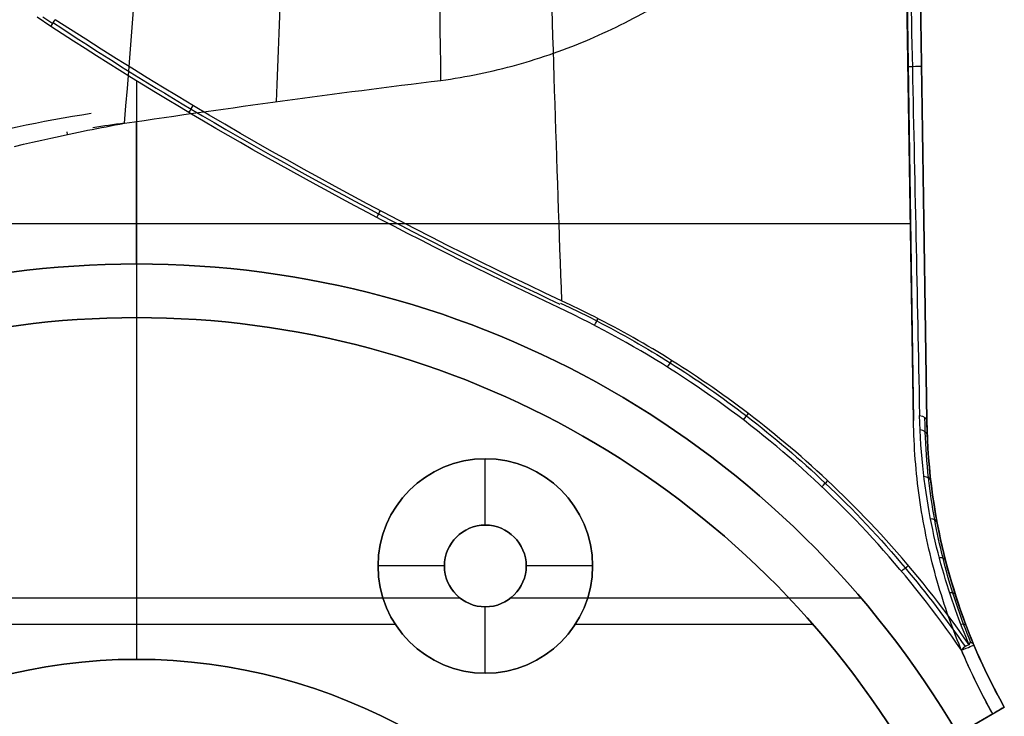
# Model space of a CAD drawing. Extents: x -19 to 1160, y -2382 to -1354.
# Tile 42 of 69: x 563 to 636, y -1977 to -1925. Entities that reach past the tile are written whole.
import ezdxf

# ---------------------------------------------------------------- set-up
doc = ezdxf.new("R2010")
doc.units = 0
doc.layers.add('1', color=7, linetype='CONTINUOUS')

msp = doc.modelspace()

# ---------------------------------------------------------------- linework, layer by layer
at = {"layer": '1', "color": 7}
for p, q in [((629.609, -1955.157, 67.546), (628.798, -1902.37, 67.546)), ((628.823, -1902.39, 67.546), (629.609, -1955.157, 67.546)), ((630.609, -1955.142, 66.546), (629.823, -1902.364, 66.546)), ((630.044, -1917.247, 50.766), (630.609, -1955.142, 50.766)), ((571.681, -1947.471, 27.546), (571.681, -1929.822, 27.546)), ((571.679, -1943.471, 67.546), (571.679, -1932.844, 67.546)), ((566.529, -1933.818, 67.546), (566.489, -1933.616, 67.531)), ((545.292, -1940.455, 67.546), (629.383, -1940.455, 67.546)), ((571.681, -1972.971, 53.546), (571.681, -1943.471, 53.546)), ((571.681, -1943.471, 53.546), (571.681, -1943.471, 67.546)), ((571.681, -1947.471, 42.546), (571.681, -1947.471, 27.546)), ((571.681, -1972.971, 42.546), (571.681, -1947.471, 42.546)), ((630.609, -1955.142, 66.546), (630.609, -1955.142, 34.985)), ((597.681, -1958.005, 42.546), (597.681, -1958.005, 44.546)), ((597.681, -1962.955, 44.546), (597.681, -1958.005, 44.546)), ((597.681, -1962.955, 44.546), (597.681, -1962.955, 53.546)), ((594.631, -1966.005, 44.546), (589.681, -1966.005, 44.546)), ((589.681, -1966.005, 44.546), (589.681, -1966.005, 42.546)), ((594.631, -1966.005, 53.546), (594.631, -1966.005, 44.546)), ((600.731, -1966.005, 44.546), (600.731, -1966.005, 53.546)), ((605.681, -1966.005, 44.546), (600.731, -1966.005, 44.546)), ((605.681, -1966.005, 44.546), (605.681, -1966.005, 42.546)), ((547.594, -1968.381, 53.546), (595.768, -1968.381, 53.546)), ((599.594, -1968.381, 53.546), (625.687, -1968.381, 53.546)), ((597.681, -1969.055, 44.546), (597.681, -1969.055, 53.546)), ((597.681, -1974.005, 44.546), (597.681, -1969.055, 44.546)), ((590.984, -1970.381, 42.546), (552.378, -1970.381, 42.546)), ((622.129, -1970.381, 42.546), (604.378, -1970.381, 42.546)), ((571.681, -1972.971, 42.546), (571.681, -1972.971, 53.546)), ((597.681, -1974.005, 44.546), (597.681, -1974.005, 42.546)), ((607.368, -1993.29, 47.546), (636.385, -1976.537, 47.546)), ((636.385, -1976.537, 28.546), (636.385, -1976.537, 66.546)), ((635.519, -1977.037, 27.546), (629.453, -1980.539, 27.546)), ((632.917, -1978.539, 67.546), (635.519, -1977.037, 67.546))]:
    msp.add_line(p, q, dxfattribs=at)
at = {"layer": '1', "color": 7, "extrusion": (0.984367, 0.010152, -0.175836)}
msp.add_lwpolyline([(-1942.187, 126.452), (-1941.505, 126.898), (-1940.821, 127.34), (-1940.138, 127.779), (-1939.453, 128.214), (-1938.769, 128.646), (-1938.083, 129.074), (-1937.398, 129.499), (-1936.711, 129.92), (-1936.024, 130.338), (-1935.337, 130.752), (-1934.649, 131.163), (-1933.96, 131.571), (-1933.271, 131.974), (-1932.581, 132.375), (-1931.891, 132.771), (-1931.201, 133.165), (-1930.509, 133.554), (-1929.818, 133.941), (-1929.125, 134.323), (-1928.432, 134.703), (-1927.739, 135.078), (-1927.045, 135.451), (-1926.351, 135.819), (-1925.656, 136.185), (-1924.96, 136.547), (-1924.264, 136.905), (-1923.567, 137.26), (-1922.87, 137.611), (-1922.173, 137.959), (-1921.474, 138.303), (-1920.776, 138.644), (-1920.076, 138.981), (-1919.377, 139.315), (-1918.676, 139.645), (-1917.975, 139.972), (-1917.274, 140.295), (-1916.572, 140.615), (-1915.869, 140.931), (-1915.166, 141.244), (-1914.463, 141.553), (-1913.758, 141.859), (-1913.054, 142.161), (-1912.348, 142.46), (-1911.643, 142.755), (-1910.936, 143.047), (-1910.23, 143.335), (-1909.522, 143.62), (-1908.814, 143.902), (-1908.106, 144.179), (-1907.397, 144.454), (-1906.687, 144.724), (-1905.977, 144.992), (-1905.267, 145.255), (-1904.555, 145.516), (-1903.844, 145.773), (-1903.132, 146.026), (-1902.419, 146.276), (-1901.705, 146.522), (-1900.992, 146.765), (-1900.277, 147.004), (-1899.562, 147.24), (-1898.847, 147.472), (-1898.131, 147.701), (-1897.414, 147.926), (-1896.697, 148.148), (-1895.98, 148.366), (-1895.262, 148.581), (-1894.543, 148.792), (-1893.824, 149), (-1893.104, 149.204), (-1892.384, 149.405), (-1891.663, 149.603), (-1890.941, 149.796), (-1890.219, 149.987), (-1889.497, 150.174), (-1888.774, 150.357), (-1888.051, 150.537), (-1887.326, 150.713), (-1886.602, 150.886), (-1885.877, 151.055), (-1885.151, 151.221), (-1884.425, 151.383), (-1883.698, 151.542), (-1882.971, 151.697), (-1882.243, 151.849), (-1881.515, 151.997), (-1880.786, 152.142), (-1880.056, 152.284), (-1879.326, 152.421), (-1878.596, 152.556), (-1877.865, 152.686), (-1877.133, 152.814), (-1876.401, 152.938), (-1875.668, 153.058), (-1874.935, 153.175), (-1874.201, 153.288), (-1873.467, 153.398), (-1872.732, 153.504), (-1871.997, 153.607), (-1871.261, 153.706), (-1870.524, 153.802), (-1869.787, 153.894), (-1869.05, 153.983), (-1868.312, 154.069), (-1867.573, 154.15), (-1866.834, 154.229), (-1866.094, 154.304), (-1865.354, 154.375), (-1864.614, 154.443), (-1863.872, 154.507), (-1863.13, 154.568), (-1862.388, 154.625), (-1861.645, 154.679), (-1860.902, 154.729), (-1860.158, 154.776), (-1859.413, 154.819), (-1858.668, 154.859), (-1857.923, 154.896), (-1857.176, 154.928), (-1856.43, 154.958), (-1855.683, 154.984), (-1854.935, 155.006), (-1854.186, 155.025), (-1853.438, 155.04), (-1852.688, 155.052), (-1851.938, 155.06), (-1851.188, 155.065), (-1850.437, 155.066)], dxfattribs=at)
at = {"layer": '1', "color": 7, "extrusion": (0.997189, 0.046993, 0.058356)}
msp.add_lwpolyline([(-1985.373, -3.151), (-1984.512, -2.688), (-1983.65, -2.229), (-1982.788, -1.774), (-1981.925, -1.322), (-1981.062, -0.874), (-1980.198, -0.429), (-1979.334, 0.012), (-1978.47, 0.449), (-1977.605, 0.882), (-1976.739, 1.312), (-1975.873, 1.739), (-1975.007, 2.161), (-1974.14, 2.58), (-1973.272, 2.996), (-1972.405, 3.407), (-1971.536, 3.815), (-1970.668, 4.22), (-1969.798, 4.62), (-1968.929, 5.018), (-1968.059, 5.411), (-1967.188, 5.801), (-1966.317, 6.187), (-1965.445, 6.569), (-1964.573, 6.948), (-1963.701, 7.324), (-1962.828, 7.695), (-1961.955, 8.063), (-1961.081, 8.427), (-1960.206, 8.788), (-1959.332, 9.145), (-1958.456, 9.498), (-1957.581, 9.848), (-1956.705, 10.194), (-1955.828, 10.536), (-1954.951, 10.875), (-1954.073, 11.21), (-1953.195, 11.542), (-1952.317, 11.87), (-1951.438, 12.194), (-1950.558, 12.514), (-1949.679, 12.831), (-1948.798, 13.144), (-1947.918, 13.454), (-1947.036, 13.76), (-1946.155, 14.062), (-1945.272, 14.361), (-1944.39, 14.656), (-1943.507, 14.947), (-1942.623, 15.235), (-1941.739, 15.519), (-1940.855, 15.799), (-1939.97, 16.076), (-1939.084, 16.349), (-1938.198, 16.618), (-1937.312, 16.884), (-1936.425, 17.146), (-1935.538, 17.405), (-1934.65, 17.66), (-1933.762, 17.911), (-1932.873, 18.159), (-1931.984, 18.402), (-1931.095, 18.643), (-1930.205, 18.879), (-1929.314, 19.112), (-1928.423, 19.342), (-1927.532, 19.567), (-1926.64, 19.789), (-1925.747, 20.008), (-1924.855, 20.222), (-1923.961, 20.434), (-1923.068, 20.641), (-1922.173, 20.845), (-1921.279, 21.045), (-1920.384, 21.241), (-1919.488, 21.434), (-1918.592, 21.624), (-1917.695, 21.809), (-1916.798, 21.991), (-1915.901, 22.169), (-1915.003, 22.344), (-1914.105, 22.515), (-1913.206, 22.682), (-1912.307, 22.846), (-1911.407, 23.006), (-1910.507, 23.162), (-1909.606, 23.315), (-1908.705, 23.464), (-1907.803, 23.61), (-1906.901, 23.751), (-1905.998, 23.89), (-1905.095, 24.024), (-1904.192, 24.155), (-1903.288, 24.282), (-1902.384, 24.406), (-1901.479, 24.526), (-1900.574, 24.642), (-1899.668, 24.755), (-1898.761, 24.863), (-1897.855, 24.969), (-1896.948, 25.07), (-1896.04, 25.169), (-1895.132, 25.263), (-1894.223, 25.354), (-1893.314, 25.441), (-1892.405, 25.524), (-1891.495, 25.604), (-1890.584, 25.68), (-1889.674, 25.753), (-1888.762, 25.821), (-1887.851, 25.887), (-1886.938, 25.948), (-1886.026, 26.006), (-1885.112, 26.06), (-1884.199, 26.111), (-1883.285, 26.158), (-1882.37, 26.201), (-1881.455, 26.241), (-1880.539, 26.277), (-1879.624, 26.309), (-1878.707, 26.338), (-1877.79, 26.363), (-1876.873, 26.385), (-1875.955, 26.402), (-1875.037, 26.417), (-1874.118, 26.427), (-1873.199, 26.434), (-1872.279, 26.437), (-1871.359, 26.437)], dxfattribs=at)
at = {"layer": '1', "color": 7, "extrusion": (0.999889, 0.014896, -2.39306e-09)}
msp.add_lwpolyline([(-1964.319, 34.985), (-1963.69, 35.183), (-1963.062, 35.387), (-1962.434, 35.597), (-1961.807, 35.813), (-1961.18, 36.035), (-1960.554, 36.263), (-1959.929, 36.497), (-1959.304, 36.735), (-1958.679, 36.979), (-1958.054, 37.227), (-1957.43, 37.48), (-1956.805, 37.737), (-1956.181, 37.998), (-1955.557, 38.263), (-1954.933, 38.532), (-1954.309, 38.804), (-1953.685, 39.08), (-1953.061, 39.358), (-1952.436, 39.639), (-1951.812, 39.923), (-1950.561, 40.498), (-1949.31, 41.08), (-1948.056, 41.668), (-1944.279, 43.451), (-1943.014, 44.045), (-1941.744, 44.637), (-1940.47, 45.223), (-1939.832, 45.515), (-1939.192, 45.804), (-1938.55, 46.092), (-1937.908, 46.377), (-1937.264, 46.659), (-1936.618, 46.939), (-1935.972, 47.216), (-1935.323, 47.49), (-1934.673, 47.761), (-1934.021, 48.028), (-1933.368, 48.292), (-1932.713, 48.551), (-1932.056, 48.806), (-1931.397, 49.057), (-1930.737, 49.303), (-1930.074, 49.544), (-1929.409, 49.78), (-1928.743, 50.011), (-1928.074, 50.236), (-1927.403, 50.456), (-1926.73, 50.669), (-1926.054, 50.877), (-1925.377, 51.078), (-1924.697, 51.272), (-1924.014, 51.46), (-1923.329, 51.64), (-1922.642, 51.814), (-1921.952, 51.98), (-1921.26, 52.14), (-1920.566, 52.293), (-1919.869, 52.44), (-1919.17, 52.581), (-1918.47, 52.716), (-1917.767, 52.846), (-1917.063, 52.972), (-1916.356, 53.092), (-1915.649, 53.208), (-1914.939, 53.319), (-1914.228, 53.427), (-1913.516, 53.531), (-1912.802, 53.631), (-1912.087, 53.729), (-1911.371, 53.823), (-1910.654, 53.915), (-1909.936, 54.005), (-1909.216, 54.093), (-1907.776, 54.263), (-1906.332, 54.429), (-1903.44, 54.755), (-1901.992, 54.92), (-1900.545, 55.089), (-1899.098, 55.264), (-1897.651, 55.444), (-1896.205, 55.629), (-1894.759, 55.817), (-1891.866, 56.201), (-1888.972, 56.59), (-1886.075, 56.975), (-1884.624, 57.165), (-1883.173, 57.351), (-1881.72, 57.533), (-1880.266, 57.709), (-1878.81, 57.88), (-1877.352, 58.043), (-1876.622, 58.122), (-1875.892, 58.199), (-1875.161, 58.274), (-1874.429, 58.346), (-1873.697, 58.416), (-1872.964, 58.484), (-1872.231, 58.549), (-1871.497, 58.611), (-1870.762, 58.67), (-1870.027, 58.726), (-1869.29, 58.78), (-1868.553, 58.83), (-1867.816, 58.877), (-1867.077, 58.92), (-1866.338, 58.96), (-1865.597, 58.996), (-1864.856, 59.029), (-1864.114, 59.058), (-1863.371, 59.082), (-1862.628, 59.103), (-1861.883, 59.12), (-1861.137, 59.132), (-1860.39, 59.14), (-1859.642, 59.143), (-1858.894, 59.142), (-1858.144, 59.136), (-1857.393, 59.125), (-1856.641, 59.11), (-1855.888, 59.089), (-1855.133, 59.063), (-1854.378, 59.032), (-1853.621, 58.995)], dxfattribs=at)
at = {"layer": '1', "color": 7, "extrusion": (7.10717e-06, 5.65837e-06, 1)}
msp.add_lwpolyline([(594.375, -1929.776), (594.732, -1929.726), (595.089, -1929.673), (595.445, -1929.616), (595.801, -1929.557), (596.156, -1929.494), (596.511, -1929.429), (596.865, -1929.361), (597.219, -1929.289), (597.572, -1929.215), (597.924, -1929.137), (598.276, -1929.057), (598.627, -1928.973), (598.978, -1928.887), (599.327, -1928.798), (599.676, -1928.705), (600.024, -1928.61), (600.371, -1928.512), (600.718, -1928.411), (601.063, -1928.307), (601.408, -1928.201), (601.752, -1928.091), (602.094, -1927.978), (602.436, -1927.863), (602.777, -1927.745), (603.117, -1927.624), (603.456, -1927.5), (603.794, -1927.374), (604.131, -1927.244), (604.467, -1927.112), (604.801, -1926.977), (605.135, -1926.839), (605.467, -1926.699), (605.798, -1926.556), (606.128, -1926.41), (606.457, -1926.261), (606.784, -1926.11), (607.11, -1925.956), (607.435, -1925.799), (607.759, -1925.639), (608.081, -1925.477), (608.402, -1925.313), (608.721, -1925.145), (609.04, -1924.975), (609.356, -1924.802), (609.671, -1924.627), (609.985, -1924.449), (610.298, -1924.269), (610.608, -1924.085), (610.918, -1923.9), (611.225, -1923.712), (611.531, -1923.521), (611.836, -1923.327), (612.139, -1923.131), (612.44, -1922.933), (612.739, -1922.732), (613.037, -1922.528), (613.333, -1922.322), (613.628, -1922.114), (613.92, -1921.903), (614.211, -1921.69), (614.5, -1921.474), (614.787, -1921.256), (615.072, -1921.035), (615.355, -1920.812), (615.638, -1920.585), (615.919, -1920.356), (616.198, -1920.124), (616.474, -1919.89), (616.749, -1919.654), (617.021, -1919.416), (617.291, -1919.175), (617.559, -1918.933), (617.825, -1918.688), (618.088, -1918.441), (618.35, -1918.191), (618.609, -1917.94), (618.866, -1917.686), (619.121, -1917.431), (619.373, -1917.173), (619.623, -1916.913), (619.871, -1916.651), (620.117, -1916.388), (620.36, -1916.122), (620.602, -1915.854), (620.84, -1915.585), (621.077, -1915.313), (621.311, -1915.039), (621.543, -1914.764), (621.772, -1914.487), (621.999, -1914.208), (622.224, -1913.927), (622.446, -1913.644), (622.666, -1913.36), (622.884, -1913.074), (623.099, -1912.786), (623.312, -1912.496), (623.523, -1912.203), (623.732, -1911.909), (623.938, -1911.613), (624.142, -1911.315), (624.343, -1911.016), (624.542, -1910.714), (624.739, -1910.412), (624.933, -1910.107), (625.124, -1909.801), (625.313, -1909.493), (625.499, -1909.184), (625.683, -1908.874), (625.864, -1908.561), (626.043, -1908.248), (626.219, -1907.932), (626.392, -1907.616), (626.563, -1907.298), (626.731, -1906.978), (626.896, -1906.657), (627.059, -1906.335), (627.219, -1906.012), (627.376, -1905.687), (627.531, -1905.361), (627.683, -1905.033), (627.832, -1904.704), (627.978, -1904.375), (628.122, -1904.043), (628.263, -1903.711), (628.401, -1903.378), (628.536, -1903.043), (628.668, -1902.707), (628.798, -1902.37)], dxfattribs=at)
at = {"layer": '1', "color": 7}
for points in [[(565.284, -1925.747), (564.251, -1925.053)], [(564.679, -1925.026), (565.431, -1925.525)], [(603.133, -1946.718), (602.084, -1946.225), (601.04, -1945.73), (600.002, -1945.233), (598.969, -1944.734), (597.942, -1944.234), (596.92, -1943.731), (595.903, -1943.227), (594.892, -1942.721), (593.886, -1942.214), (592.885, -1941.705), (591.89, -1941.194), (590.9, -1940.682), (589.915, -1940.168), (588.935, -1939.652), (587.961, -1939.136), (586.992, -1938.617), (586.028, -1938.098), (585.069, -1937.576), (584.116, -1937.054), (583.168, -1936.53), (582.224, -1936.005), (581.286, -1935.478), (580.353, -1934.95), (579.426, -1934.421), (578.503, -1933.89), (577.585, -1933.358), (576.673, -1932.824), (575.766, -1932.289), (574.864, -1931.753), (573.967, -1931.214), (573.075, -1930.675), (572.188, -1930.134), (571.307, -1929.591), (570.431, -1929.047), (569.56, -1928.501), (568.694, -1927.954), (567.834, -1927.405), (566.978, -1926.854), (566.129, -1926.302), (565.284, -1925.747)], [(562.558, -1934.7), (563.24, -1934.544), (563.921, -1934.391), (564.603, -1934.241), (565.285, -1934.093)], [(603.288, -1946.385), (603.973, -1946.709), (604.654, -1947.039), (605.332, -1947.377), (606.007, -1947.721), (606.356, -1947.903), (606.705, -1948.087), (607.052, -1948.273), (607.399, -1948.46), (607.744, -1948.65), (608.089, -1948.841), (608.432, -1949.034), (608.775, -1949.229), (609.116, -1949.426), (609.457, -1949.624), (609.796, -1949.825), (610.134, -1950.027), (610.471, -1950.231), (610.807, -1950.437), (611.142, -1950.644), (611.476, -1950.853), (611.842, -1951.085), (612.206, -1951.32), (612.569, -1951.556), (612.93, -1951.794), (613.29, -1952.035), (613.649, -1952.277), (614.006, -1952.522), (614.362, -1952.768), (614.717, -1953.017), (615.07, -1953.268), (615.422, -1953.52), (615.772, -1953.775), (616.12, -1954.032), (616.468, -1954.291), (616.813, -1954.551), (617.158, -1954.814), (617.54, -1955.11), (617.92, -1955.407), (618.298, -1955.708), (618.675, -1956.01), (619.049, -1956.315), (619.422, -1956.623), (619.792, -1956.933), (620.161, -1957.245), (620.528, -1957.559), (620.892, -1957.876), (621.255, -1958.195), (621.615, -1958.517), (621.974, -1958.84), (622.33, -1959.166), (622.684, -1959.495), (623.037, -1959.825), (623.43, -1960.2), (623.822, -1960.578), (624.21, -1960.958), (624.596, -1961.341), (624.979, -1961.727), (625.359, -1962.116), (625.736, -1962.507), (626.111, -1962.901), (626.482, -1963.298), (626.851, -1963.697), (627.217, -1964.1), (627.58, -1964.504), (627.94, -1964.912), (628.297, -1965.322), (628.651, -1965.734), (629.003, -1966.149), (629.298, -1966.503), (629.591, -1966.859), (629.882, -1967.216), (630.17, -1967.576), (630.457, -1967.937), (630.741, -1968.3), (631.023, -1968.664), (631.303, -1969.031), (631.58, -1969.399), (631.855, -1969.769), (632.128, -1970.14), (632.398, -1970.513), (632.667, -1970.888), (632.932, -1971.265), (633.196, -1971.643), (633.457, -1972.023)], [(633.197, -1972.293), (632.832, -1971.769), (632.465, -1971.249), (632.094, -1970.733), (631.72, -1970.222), (631.342, -1969.714), (630.961, -1969.21), (630.577, -1968.71), (630.189, -1968.213), (629.798, -1967.721), (629.404, -1967.233), (629.006, -1966.749), (628.605, -1966.268), (628.201, -1965.792), (627.793, -1965.319), (627.382, -1964.851), (626.968, -1964.386), (626.55, -1963.926), (626.129, -1963.469), (625.704, -1963.016), (625.276, -1962.567), (624.845, -1962.122), (624.411, -1961.681), (623.973, -1961.244), (623.532, -1960.811), (623.087, -1960.382), (622.639, -1959.957), (622.188, -1959.535), (621.733, -1959.118), (621.275, -1958.705), (620.814, -1958.295), (620.349, -1957.89), (619.881, -1957.488), (619.409, -1957.091), (618.935, -1956.697), (618.457, -1956.307), (617.975, -1955.921), (617.49, -1955.539), (617.002, -1955.161), (616.511, -1954.787), (616.016, -1954.417), (615.517, -1954.051), (615.016, -1953.689), (614.511, -1953.331), (614.003, -1952.977), (613.491, -1952.626), (612.976, -1952.28), (612.458, -1951.937), (611.936, -1951.599), (611.411, -1951.264), (610.883, -1950.934), (610.351, -1950.607), (609.816, -1950.284), (609.277, -1949.965), (608.736, -1949.65), (608.19, -1949.339), (607.642, -1949.032), (607.09, -1948.729), (606.535, -1948.43), (605.976, -1948.135), (605.414, -1947.844), (604.849, -1947.556), (604.281, -1947.273), (603.709, -1946.993), (603.133, -1946.718)], [(635.519, -1977.037), (635.343, -1976.718), (635.169, -1976.398), (634.998, -1976.077), (634.829, -1975.756), (634.663, -1975.434), (634.5, -1975.111), (634.34, -1974.788), (634.182, -1974.464), (634.027, -1974.139), (633.874, -1973.813), (633.724, -1973.487), (633.577, -1973.16), (633.433, -1972.832), (633.291, -1972.503), (633.152, -1972.174), (633.015, -1971.844), (632.881, -1971.513), (632.75, -1971.182), (632.622, -1970.85), (632.496, -1970.517), (632.373, -1970.183), (632.253, -1969.849), (632.135, -1969.514), (632.02, -1969.178), (631.907, -1968.842), (631.798, -1968.505), (631.691, -1968.167), (631.586, -1967.828), (631.485, -1967.489), (631.386, -1967.149), (631.289, -1966.808), (631.196, -1966.466), (631.105, -1966.124), (631.016, -1965.781), (630.931, -1965.438), (630.848, -1965.093), (630.767, -1964.748), (630.69, -1964.402), (630.615, -1964.056), (630.542, -1963.708), (630.473, -1963.36), (630.406, -1963.012), (630.341, -1962.662), (630.28, -1962.312), (630.221, -1961.961), (630.165, -1961.609), (630.111, -1961.257), (630.06, -1960.904), (630.012, -1960.55), (629.966, -1960.196), (629.923, -1959.84), (629.883, -1959.484), (629.846, -1959.128), (629.811, -1958.77), (629.779, -1958.412), (629.749, -1958.053), (629.722, -1957.694), (629.698, -1957.333), (629.677, -1956.972), (629.658, -1956.611), (629.642, -1956.248), (629.628, -1955.885), (629.617, -1955.521), (629.609, -1955.157)], [(636.385, -1976.537), (636.213, -1976.225), (636.043, -1975.912), (635.875, -1975.599), (635.711, -1975.284), (635.549, -1974.969), (635.389, -1974.654), (635.232, -1974.338), (635.078, -1974.021), (634.926, -1973.703), (634.777, -1973.384), (634.631, -1973.065), (634.487, -1972.745), (634.346, -1972.425), (634.207, -1972.104), (634.071, -1971.782), (633.938, -1971.459), (633.807, -1971.136), (633.679, -1970.812), (633.554, -1970.487), (633.431, -1970.161), (633.31, -1969.835), (633.193, -1969.508), (633.078, -1969.181), (632.965, -1968.852), (632.855, -1968.523), (632.748, -1968.194), (632.643, -1967.863), (632.541, -1967.532), (632.442, -1967.2), (632.345, -1966.868), (632.251, -1966.534), (632.159, -1966.2), (632.071, -1965.866), (631.984, -1965.53), (631.9, -1965.194), (631.819, -1964.858), (631.741, -1964.52), (631.665, -1964.182), (631.592, -1963.843), (631.521, -1963.503), (631.453, -1963.163), (631.388, -1962.822), (631.325, -1962.48), (631.265, -1962.138), (631.207, -1961.795), (631.152, -1961.451), (631.1, -1961.107), (631.05, -1960.761), (631.003, -1960.415), (630.958, -1960.069), (630.916, -1959.721), (630.877, -1959.373), (630.84, -1959.025), (630.806, -1958.675), (630.775, -1958.325), (630.746, -1957.974), (630.72, -1957.622), (630.696, -1957.27), (630.675, -1956.917), (630.657, -1956.564), (630.641, -1956.209), (630.628, -1955.854), (630.617, -1955.498), (630.609, -1955.142)]]:
    msp.add_lwpolyline(points, dxfattribs=at)
at = {"layer": '1', "color": 7, "extrusion": (0.00139, -0.011536, 0.999932)}
msp.add_lwpolyline([(568.317, -1932.387), (567.618, -1932.495), (566.922, -1932.608), (566.228, -1932.726), (565.536, -1932.849), (564.846, -1932.978), (564.158, -1933.111), (563.472, -1933.25), (562.788, -1933.393), (562.107, -1933.542), (561.428, -1933.695), (560.75, -1933.854), (560.075, -1934.018), (559.402, -1934.187), (558.731, -1934.361), (558.063, -1934.54), (557.396, -1934.724), (556.731, -1934.913), (556.069, -1935.107), (555.409, -1935.306), (554.751, -1935.511), (554.095, -1935.72), (553.441, -1935.935), (552.789, -1936.154), (552.139, -1936.379), (551.492, -1936.609), (550.846, -1936.844), (550.203, -1937.083), (549.562, -1937.328), (548.923, -1937.578), (548.286, -1937.833), (547.651, -1938.094), (547.018, -1938.359), (546.321, -1938.658), (545.627, -1938.963), (544.936, -1939.274), (544.247, -1939.592), (543.56, -1939.916), (542.877, -1940.246), (542.196, -1940.582), (541.517, -1940.924), (540.841, -1941.273), (540.168, -1941.627), (539.497, -1941.988), (538.829, -1942.355), (538.163, -1942.729), (537.5, -1943.108), (536.839, -1943.494), (536.182, -1943.886), (535.526, -1944.284), (534.874, -1944.688), (534.223, -1945.098), (533.576, -1945.515), (532.931, -1945.938), (532.289, -1946.367), (531.649, -1946.802), (531.012, -1947.243), (530.377, -1947.691), (529.745, -1948.145), (529.116, -1948.605), (528.489, -1949.071), (527.865, -1949.543), (527.243, -1950.022), (526.624, -1950.507), (526.008, -1950.997)], dxfattribs=at)
at = {"layer": '1', "color": 7, "extrusion": (0.907925, -0.418967, -0.011784)}
msp.add_lwpolyline([(-1514.333, 43.777), (-1514.463, 43.724), (-1514.576, 43.68), (-1514.671, 43.645), (-1514.713, 43.631), (-1514.749, 43.62), (-1514.782, 43.611), (-1514.796, 43.607), (-1514.81, 43.604), (-1514.822, 43.601), (-1514.833, 43.599), (-1514.838, 43.598), (-1514.843, 43.597), (-1514.848, 43.597), (-1514.853, 43.596), (-1514.857, 43.596), (-1514.859, 43.596), (-1514.86, 43.596), (-1514.862, 43.596), (-1514.864, 43.596), (-1514.866, 43.596), (-1514.867, 43.596), (-1514.869, 43.597), (-1514.87, 43.597), (-1514.872, 43.597), (-1514.873, 43.597), (-1514.873, 43.597), (-1514.874, 43.597), (-1514.874, 43.597), (-1514.875, 43.598), (-1514.876, 43.598), (-1514.876, 43.598), (-1514.877, 43.598), (-1514.877, 43.598), (-1514.878, 43.599), (-1514.878, 43.599), (-1514.879, 43.599), (-1514.879, 43.599), (-1514.88, 43.599), (-1514.88, 43.6), (-1514.881, 43.6), (-1514.881, 43.6), (-1514.881, 43.6), (-1514.882, 43.601), (-1514.882, 43.601), (-1514.882, 43.601), (-1514.882, 43.601), (-1514.882, 43.601), (-1514.882, 43.601), (-1514.883, 43.601), (-1514.883, 43.602), (-1514.883, 43.602), (-1514.883, 43.602), (-1514.883, 43.602), (-1514.883, 43.602), (-1514.884, 43.602), (-1514.884, 43.603), (-1514.884, 43.603), (-1514.884, 43.603), (-1514.884, 43.603), (-1514.884, 43.603), (-1514.884, 43.603), (-1514.884, 43.604), (-1514.885, 43.604), (-1514.885, 43.604), (-1514.885, 43.604), (-1514.885, 43.604), (-1514.885, 43.605), (-1514.885, 43.605), (-1514.885, 43.605), (-1514.885, 43.605), (-1514.885, 43.605), (-1514.885, 43.606), (-1514.885, 43.606), (-1514.885, 43.606), (-1514.885, 43.606), (-1514.886, 43.606), (-1514.886, 43.607), (-1514.886, 43.607), (-1514.886, 43.607), (-1514.886, 43.607), (-1514.886, 43.607), (-1514.886, 43.608), (-1514.886, 43.608), (-1514.886, 43.608), (-1514.886, 43.608), (-1514.886, 43.609), (-1514.886, 43.609), (-1514.886, 43.609), (-1514.886, 43.609), (-1514.886, 43.61)], dxfattribs=at)
at = {"layer": '1', "color": 7, "extrusion": (-0.014896, 0.999889, -2.96366e-10)}
msp.add_lwpolyline([(-601.414, 66.546), (-601.408, 66.603), (-601.4, 66.657), (-601.391, 66.71), (-601.386, 66.736), (-601.38, 66.762), (-601.374, 66.787), (-601.367, 66.812), (-601.36, 66.836), (-601.353, 66.86), (-601.345, 66.884), (-601.337, 66.907), (-601.329, 66.929), (-601.32, 66.952), (-601.31, 66.974), (-601.301, 66.995), (-601.291, 67.016), (-601.28, 67.037), (-601.269, 67.057), (-601.258, 67.077), (-601.246, 67.096), (-601.234, 67.115), (-601.221, 67.134), (-601.208, 67.152), (-601.195, 67.17), (-601.181, 67.188), (-601.167, 67.205), (-601.152, 67.221), (-601.137, 67.238), (-601.122, 67.253), (-601.106, 67.269), (-601.09, 67.284), (-601.073, 67.298), (-601.056, 67.313), (-601.038, 67.326), (-601.021, 67.34), (-601.002, 67.353), (-600.984, 67.365), (-600.965, 67.378), (-600.945, 67.389), (-600.925, 67.401), (-600.905, 67.412), (-600.884, 67.422), (-600.863, 67.433), (-600.842, 67.442), (-600.82, 67.452), (-600.797, 67.461), (-600.775, 67.469), (-600.752, 67.477), (-600.728, 67.485), (-600.704, 67.492), (-600.68, 67.499), (-600.655, 67.506), (-600.63, 67.512), (-600.605, 67.518), (-600.579, 67.523), (-600.525, 67.532), (-600.471, 67.54), (-600.414, 67.546)], dxfattribs=at)
at = {"layer": '1', "color": 7}
for points in [[(602.637, -1924.471, 39.076), (602.668, -1925.487, 38.614), (602.698, -1926.5, 38.147), (602.729, -1927.512, 37.675), (602.761, -1928.52, 37.198), (602.792, -1929.527, 36.715), (602.824, -1930.53, 36.227), (602.856, -1931.531, 35.733), (602.888, -1932.53, 35.235), (602.921, -1933.525, 34.731), (602.953, -1934.519, 34.222), (602.986, -1935.509, 33.707), (603.02, -1936.497, 33.188), (603.053, -1937.481, 32.663), (603.087, -1938.464, 32.133), (603.121, -1939.443, 31.599), (603.156, -1940.419, 31.059), (603.19, -1941.393, 30.514), (603.225, -1942.363, 29.963), (603.26, -1943.331, 29.408), (603.295, -1944.296, 28.848), (603.331, -1945.258, 28.283), (603.367, -1946.216, 27.713)], [(629.441, -1924.536, 46.058), (629.458, -1925.397, 45.783), (629.476, -1926.257, 45.506), (629.494, -1927.113, 45.226), (629.511, -1927.969, 44.943), (629.529, -1928.823, 44.656), (629.547, -1929.676, 44.367), (629.564, -1930.528, 44.074), (629.582, -1931.379, 43.779), (629.6, -1932.228, 43.48), (629.618, -1933.077, 43.178), (629.635, -1933.92, 42.874), (629.653, -1934.761, 42.567), (629.67, -1935.602, 42.257), (629.688, -1936.441, 41.944), (629.705, -1937.28, 41.628), (629.723, -1938.117, 41.309), (629.74, -1938.953, 40.987), (629.757, -1939.787, 40.661), (629.775, -1940.618, 40.333), (629.792, -1941.447, 40.003), (629.809, -1942.275, 39.669), (629.826, -1943.102, 39.332), (629.843, -1943.928, 38.992), (629.86, -1944.753, 38.649), (629.877, -1945.576, 38.303), (629.894, -1946.398, 37.953), (629.911, -1947.214, 37.603), (629.928, -1948.029, 37.249), (629.944, -1948.843, 36.893), (629.961, -1949.655, 36.533), (629.978, -1950.466, 36.17), (629.994, -1951.276, 35.804), (630.01, -1952.085, 35.435), (630.027, -1952.892, 35.063), (630.045, -1953.831, 34.626), (630.064, -1954.768, 34.184)], [(565.467, -1925.471, 27.604), (566.098, -1925.889, 27.604), (566.731, -1926.305, 27.603), (567.366, -1926.718, 27.602), (568.002, -1927.13, 27.602), (568.639, -1927.539, 27.601), (569.278, -1927.947, 27.6), (569.918, -1928.352, 27.6), (570.559, -1928.755, 27.599), (571.202, -1929.156, 27.599), (571.846, -1929.556, 27.598), (572.491, -1929.953, 27.598), (573.137, -1930.348, 27.598), (573.784, -1930.742, 27.597), (574.433, -1931.134, 27.597), (575.083, -1931.524, 27.597), (575.733, -1931.912, 27.596), (576.596, -1932.422, 27.596), (577.46, -1932.93, 27.596), (578.325, -1933.435, 27.595), (579.193, -1933.936, 27.595), (580.062, -1934.435, 27.595), (580.933, -1934.931, 27.594), (581.806, -1935.424, 27.594), (582.68, -1935.914, 27.594), (583.555, -1936.401, 27.594), (584.433, -1936.886, 27.593), (585.311, -1937.368, 27.593), (586.192, -1937.847, 27.593), (587.074, -1938.323, 27.593), (587.957, -1938.797, 27.592), (588.841, -1939.268, 27.592), (589.727, -1939.736, 27.592), (590.563, -1940.175, 27.592), (591.4, -1940.612, 27.591), (592.239, -1941.046, 27.591), (593.078, -1941.478, 27.591), (593.919, -1941.908, 27.591), (594.761, -1942.335, 27.59), (595.605, -1942.759, 27.59), (596.449, -1943.182, 27.59), (597.295, -1943.601, 27.589), (598.142, -1944.018, 27.589), (598.99, -1944.433, 27.589), (599.84, -1944.845, 27.589), (600.69, -1945.254, 27.588), (601.542, -1945.661, 27.588), (602.396, -1946.065, 27.587), (603.25, -1946.466, 27.587)], [(633.775, -1971.899, 27.832), (633.398, -1971.359, 27.828), (633.019, -1970.826, 27.825), (632.639, -1970.301, 27.821), (632.257, -1969.782, 27.818), (631.874, -1969.27, 27.815), (631.489, -1968.765, 27.812), (631.102, -1968.267, 27.809), (630.715, -1967.775, 27.806), (630.326, -1967.29, 27.803), (629.936, -1966.812, 27.8), (629.544, -1966.34, 27.798), (629.152, -1965.874, 27.795), (628.759, -1965.415, 27.792), (628.365, -1964.962, 27.79), (627.97, -1964.516, 27.787), (627.575, -1964.076, 27.785), (627.179, -1963.642, 27.783), (626.782, -1963.214, 27.781), (626.386, -1962.793, 27.779), (625.988, -1962.377, 27.776), (625.591, -1961.968, 27.774), (625.193, -1961.564, 27.772), (624.795, -1961.166, 27.771), (624.398, -1960.774, 27.769), (624, -1960.388, 27.767), (623.603, -1960.008, 27.765), (623.205, -1959.633, 27.764), (622.808, -1959.264, 27.762), (622.412, -1958.9, 27.76), (622.016, -1958.542, 27.759), (621.62, -1958.189, 27.757), (621.225, -1957.842, 27.756), (620.831, -1957.5, 27.754), (620.438, -1957.164, 27.753), (620.046, -1956.832, 27.752), (619.654, -1956.506, 27.75), (619.263, -1956.185, 27.749), (618.873, -1955.869, 27.748), (618.484, -1955.557, 27.746), (618.096, -1955.251, 27.745), (617.708, -1954.949, 27.744), (617.322, -1954.652, 27.743), (616.936, -1954.36, 27.742), (616.552, -1954.072, 27.741), (616.168, -1953.789, 27.74), (615.786, -1953.51, 27.739), (615.404, -1953.236, 27.738), (615.024, -1952.965, 27.737), (614.645, -1952.699, 27.736), (614.267, -1952.437, 27.735), (613.89, -1952.179, 27.734), (613.513, -1951.926, 27.733), (613.138, -1951.676, 27.732), (612.764, -1951.43, 27.731), (612.391, -1951.188, 27.73), (612.019, -1950.949, 27.729), (611.648, -1950.715, 27.729), (611.278, -1950.484, 27.728), (610.909, -1950.256, 27.727), (610.541, -1950.033, 27.726), (610.174, -1949.812, 27.725), (609.808, -1949.596, 27.725), (609.443, -1949.382, 27.724), (609.079, -1949.172, 27.723), (608.715, -1948.965, 27.723), (608.353, -1948.762, 27.722), (607.991, -1948.561, 27.721), (607.631, -1948.364, 27.721), (607.271, -1948.17, 27.72), (606.912, -1947.978, 27.719), (606.554, -1947.79, 27.719), (606.196, -1947.604, 27.718), (605.84, -1947.422, 27.717), (605.484, -1947.242, 27.717), (605.129, -1947.065, 27.716), (604.775, -1946.89, 27.716), (604.07, -1946.548, 27.714), (603.367, -1946.216, 27.713)], [(633.775, -1971.899, 27.832), (633.643, -1971.591, 27.895), (633.511, -1971.277, 27.962), (633.38, -1970.957, 28.034), (633.25, -1970.631, 28.111), (633.12, -1970.299, 28.192), (632.991, -1969.961, 28.278), (632.863, -1969.616, 28.368), (632.736, -1969.266, 28.463), (632.611, -1968.909, 28.563), (632.486, -1968.547, 28.668), (632.363, -1968.178, 28.777), (632.242, -1967.803, 28.892), (632.122, -1967.423, 29.011), (632.004, -1967.036, 29.134), (631.888, -1966.644, 29.263), (631.773, -1966.245, 29.397), (631.662, -1965.841, 29.535), (631.552, -1965.431, 29.679), (631.445, -1965.015, 29.827), (631.34, -1964.593, 29.981), (631.239, -1964.164, 30.139), (631.14, -1963.73, 30.303), (631.045, -1963.289, 30.472), (630.953, -1962.842, 30.647), (630.864, -1962.389, 30.827), (630.78, -1961.93, 31.012), (630.699, -1961.464, 31.203), (630.622, -1960.991, 31.399), (630.55, -1960.512, 31.601), (630.481, -1960.026, 31.808), (630.417, -1959.533, 32.02), (630.358, -1959.033, 32.239), (630.303, -1958.526, 32.462), (630.253, -1958.011, 32.691), (630.209, -1957.49, 32.926), (630.169, -1956.961, 33.167), (630.134, -1956.424, 33.413), (630.105, -1955.88, 33.664), (630.082, -1955.328, 33.921), (630.064, -1954.768, 34.184)], [(633.901, -1971.742, 28.098), (633.759, -1971.396, 28.175), (633.62, -1971.049, 28.257), (633.485, -1970.702, 28.341), (633.353, -1970.355, 28.429), (633.245, -1970.064, 28.506), (633.139, -1969.773, 28.584), (633.035, -1969.482, 28.665), (632.933, -1969.191, 28.748), (632.834, -1968.899, 28.833), (632.737, -1968.608, 28.92), (632.642, -1968.316, 29.008), (632.549, -1968.025, 29.099), (632.448, -1967.7, 29.203), (632.35, -1967.375, 29.308), (632.254, -1967.051, 29.416), (632.161, -1966.726, 29.526), (632.071, -1966.401, 29.638), (631.983, -1966.077, 29.752), (631.898, -1965.752, 29.868), (631.816, -1965.427, 29.985), (631.727, -1965.069, 30.118), (631.642, -1964.71, 30.252), (631.56, -1964.352, 30.388), (631.482, -1963.994, 30.527), (631.406, -1963.636, 30.667), (631.333, -1963.278, 30.809), (631.263, -1962.92, 30.953), (631.197, -1962.562, 31.099), (631.127, -1962.171, 31.26), (631.061, -1961.779, 31.424), (630.999, -1961.388, 31.589), (630.94, -1960.997, 31.756), (630.885, -1960.607, 31.925), (630.833, -1960.216, 32.095), (630.784, -1959.826, 32.267), (630.74, -1959.437, 32.441), (630.694, -1959.006, 32.634), (630.653, -1958.575, 32.83), (630.615, -1958.144, 33.027), (630.582, -1957.714, 33.225), (630.553, -1957.285, 33.425), (630.529, -1956.856, 33.627), (630.508, -1956.427, 33.83), (630.491, -1955.999, 34.034), (630.477, -1955.466, 34.289), (630.468, -1954.935, 34.547)], [(634.118, -1971.905, 28.546), (634.114, -1971.895, 28.533), (634.11, -1971.885, 28.519), (634.105, -1971.876, 28.504), (634.1, -1971.866, 28.49), (634.094, -1971.857, 28.475), (634.089, -1971.848, 28.46), (634.083, -1971.839, 28.445), (634.076, -1971.83, 28.43), (634.071, -1971.823, 28.416), (634.065, -1971.816, 28.403), (634.058, -1971.809, 28.386), (634.051, -1971.801, 28.37), (634.043, -1971.794, 28.354), (634.036, -1971.787, 28.337), (634.028, -1971.781, 28.32), (634.019, -1971.775, 28.303), (634.011, -1971.77, 28.286), (634.002, -1971.765, 28.269), (633.996, -1971.762, 28.257), (633.99, -1971.759, 28.246), (633.982, -1971.756, 28.231), (633.974, -1971.753, 28.216), (633.966, -1971.751, 28.201), (633.958, -1971.748, 28.186), (633.949, -1971.747, 28.171), (633.941, -1971.745, 28.156), (633.932, -1971.744, 28.141), (633.923, -1971.743, 28.126), (633.912, -1971.742, 28.108), (633.9, -1971.742, 28.089), (633.886, -1971.741, 28.068), (633.871, -1971.742, 28.047), (633.864, -1971.742, 28.036), (633.857, -1971.743, 28.026), (633.85, -1971.744, 28.015), (633.843, -1971.746, 28.005), (633.835, -1971.747, 27.995), (633.828, -1971.749, 27.984), (633.825, -1971.751, 27.979), (633.822, -1971.752, 27.974), (633.818, -1971.753, 27.969), (633.815, -1971.755, 27.964), (633.811, -1971.757, 27.958), (633.806, -1971.76, 27.951), (633.802, -1971.762, 27.945), (633.8, -1971.764, 27.942), (633.798, -1971.765, 27.939), (633.795, -1971.768, 27.934), (633.792, -1971.77, 27.929), (633.791, -1971.772, 27.926), (633.789, -1971.773, 27.924), (633.788, -1971.775, 27.921), (633.787, -1971.776, 27.919), (633.785, -1971.778, 27.917), (633.784, -1971.78, 27.914), (633.783, -1971.781, 27.912), (633.782, -1971.783, 27.91), (633.781, -1971.785, 27.907), (633.779, -1971.787, 27.905), (633.778, -1971.789, 27.903), (633.777, -1971.791, 27.9), (633.776, -1971.793, 27.898), (633.775, -1971.795, 27.895), (633.774, -1971.798, 27.892), (633.773, -1971.801, 27.89), (633.772, -1971.803, 27.887), (633.771, -1971.806, 27.885), (633.77, -1971.809, 27.882), (633.77, -1971.812, 27.88), (633.769, -1971.815, 27.877), (633.768, -1971.818, 27.875), (633.768, -1971.821, 27.872), (633.767, -1971.825, 27.87), (633.767, -1971.828, 27.868), (633.767, -1971.831, 27.865), (633.767, -1971.835, 27.863), (633.767, -1971.839, 27.861), (633.767, -1971.842, 27.859), (633.767, -1971.845, 27.857), (633.767, -1971.848, 27.856), (633.767, -1971.851, 27.854), (633.767, -1971.854, 27.852), (633.767, -1971.857, 27.851), (633.768, -1971.86, 27.849), (633.768, -1971.864, 27.847), (633.769, -1971.867, 27.846), (633.769, -1971.871, 27.844), (633.77, -1971.874, 27.843), (633.77, -1971.878, 27.841), (633.771, -1971.881, 27.84), (633.772, -1971.885, 27.838), (633.774, -1971.893, 27.835), (633.774, -1971.894, 27.835), (633.774, -1971.895, 27.835), (633.774, -1971.895, 27.835), (633.774, -1971.895, 27.834), (633.774, -1971.895, 27.834), (633.774, -1971.896, 27.834), (633.774, -1971.896, 27.834), (633.775, -1971.896, 27.834), (633.775, -1971.896, 27.834), (633.775, -1971.896, 27.834), (633.775, -1971.897, 27.834), (633.775, -1971.897, 27.834), (633.775, -1971.897, 27.833), (633.775, -1971.897, 27.833), (633.775, -1971.897, 27.833), (633.775, -1971.898, 27.833), (633.775, -1971.898, 27.833), (633.775, -1971.898, 27.833), (633.775, -1971.898, 27.832), (633.775, -1971.898, 27.832), (633.775, -1971.899, 27.832), (633.775, -1971.899, 27.832)]]:
    msp.add_polyline3d(points, dxfattribs=at)
at = {"layer": '1', "color": 7, "extrusion": (0.690058, 0.000346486, 0.723754)}
msp.add_arc((-1849.696, 350.187, 442.083), 720.835, 263.342559, 269.994949, dxfattribs=at)
at = {"layer": '1', "color": 7, "extrusion": (0.851232, 0.001557, 0.524787)}
msp.add_arc((-1850.412, 753.504, 527.941), 1002.988, 265.309633, 269.992926, dxfattribs=at)
at = {"layer": '1', "color": 7, "extrusion": (0.998504, 0.016594, 0.052092)}
msp.add_arc((-1857.842, 1441.346, 564.983), 1405.546, 266.674074, 269.94984, dxfattribs=at)
at = {"layer": '1', "color": 7, "extrusion": (0.834425, -0.551121, 0.000107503)}
msp.add_arc((-1295.369, 28.424, 1533.01), 1.043, 270.87197, 306.14986, dxfattribs=at)
at = {"layer": '1', "color": 7, "extrusion": (-0.001888, -0.001799, -0.999997)}
msp.add_arc((-733.612, -1667.205, -25.351), 307.981, 295.02886, 303.06949, dxfattribs=at)
at = {"layer": '1', "color": 7, "extrusion": (0.014896, -0.999889, 0)}
msp.add_arc((600.414, 66.546, 1937.918), 1, 0.00002, 90.7053, dxfattribs=at)
at = {"layer": '1', "color": 7, "extrusion": (3.55029e-05, 4.81748e-06, -1)}
msp.add_arc((-713.064, -2893.049, -67.534), 970.558, 81.569781, 82.975879, dxfattribs=at)
at = {"layer": '1', "color": 7, "extrusion": (0.860314, -0.509765, -3.96765e-11)}
msp.add_arc((-1368.877, 28.57, 1480.132), 1.023, 270.53626, 306.76669, dxfattribs=at)
at = {"layer": '1', "color": 7, "extrusion": (-0.000149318, -3.03217e-05, -1)}
msp.add_arc((-589.311, -2038.38, -67.572), 107.019, 77.02067, 80.0195, dxfattribs=at)
at = {"layer": '1', "color": 7, "extrusion": (0.00139, -0.011536, 0.999932)}
msp.add_arc((582.449, -2026.129, 90.633), 94.801, 97.13168, 98.57305, dxfattribs=at)
at = {"layer": '1', "color": 7, "extrusion": (0.884898, -0.465785, -7.70345e-12)}
msp.add_arc((-1442.086, 28.574, 1425.348), 1.028, 270.55737, 304.12236, dxfattribs=at)
at = {"layer": '1', "color": 7}
for centre, radius, start, end in [((571.681, -2014.471, 53.546), 71, 30.40349, 149.59651), ((571.681, -2014.471, 60.546), 71, 30.40349, 149.59651), ((571.681, -2014.471, 27.546), 67, 30.42758, 149.57242), ((675.604, -1954.471, 66.546), 45, 180.85353, 209.36337), ((597.681, -1966.005, 42.546), 8, 90, 270), ((597.681, -1966.005, 42.546), 8, 270, 90), ((597.681, -1966.005, 44.546), 3.05, 0, 180), ((597.681, -1966.005, 49.046), 3.05, 0, 180), ((597.681, -1966.005, 44.546), 3.05, 180, 360), ((597.681, -1966.005, 49.046), 3.05, 180, 0), ((675.604, -1954.471, 28.546), 45, 202.79425, 209.36337), ((571.681, -2014.471, 42.546), 41.5, 30.69033, 149.30967), ((571.681, -2014.471, 48.046), 41.5, 30.69033, 149.30967)]:
    msp.add_arc(centre, radius, start, end, dxfattribs=at)
at = {"layer": '1', "color": 7, "extrusion": (0, 0, -1)}
for centre, radius, start, end in [((-571.681, -2014.471, -67.546), 71, 30.40349, 149.59651), ((-571.681, -2014.471, -42.546), 67, 30.42758, 149.57242), ((-571.681, -2014.471, -35.046), 67, 30.42758, 149.57242), ((-675.604, -1954.471, -47.546), 45, 330.63663, 359.14633), ((-597.681, -1966.005, -44.546), 8, 270, 90), ((-597.681, -1966.005, -43.546), 8, 270, 90), ((-597.681, -1966.005, -44.546), 8, 90, 270), ((-597.681, -1966.005, -43.546), 8, 90, 270), ((-597.681, -1966.005, -53.546), 3.05, 0, 180), ((-597.681, -1966.005, -53.546), 3.05, 180, 360), ((-571.681, -2014.471, -53.546), 41.5, 30.69033, 149.30967), ((-675.604, -1954.471, -27.546), 46, 330.62279, 337.20582)]:
    msp.add_arc(centre, radius, start, end, dxfattribs=at)
at = {"layer": '1', "color": 7, "extrusion": (0.888179, -0.459498, -3.25056e-11)}
msp.add_arc((-1451.845, 28.582, 1433.217), 1.036, 269.91461, 303.40608, dxfattribs=at)
at = {"layer": '1', "color": 7, "extrusion": (0.845879, -0.533375, -3.66997e-12)}
msp.add_arc((-1324.421, 28.583, 1557.77), 1.036, 269.70726, 304.60874, dxfattribs=at)
at = {"layer": '1', "color": 7, "extrusion": (0.79317, -0.609, 1.4692e-11)}
msp.add_arc((-1175.033, 28.587, 1679.993), 1.04, 270.56148, 305.87519, dxfattribs=at)
at = {"layer": '1', "color": 7, "extrusion": (0.013349, -0.90251, -0.430461)}
msp.add_arc((600.553, 877.157, 1757.894), 1.074, 299.78492, 357.63654, dxfattribs=at)
at = {"layer": '1', "color": 7, "extrusion": (-0.497729, -0.399828, 0.769678)}
msp.add_arc((1949.613, -512.216, 494.776), 42.369, 224.08107, 249.02123, dxfattribs=at)
at = {"layer": '1', "color": 7, "extrusion": (-0.034775, 0.904753, 0.424515)}
msp.add_arc((-553.966, 871.363, -1777.173), 1.074, 183.47874, 239.03431, dxfattribs=at)
at = {"layer": '1', "color": 7, "extrusion": (0.726959, -0.686681, -2.28043e-11)}
msp.add_arc((-997.267, 28.587, 1798.697), 1.041, 270.67029, 307.65383, dxfattribs=at)
at = {"layer": '1', "color": 7, "extrusion": (-0.104748, 0.910592, 0.399813)}
msp.add_arc((-401.741, 837.364, -1837.345), 1.084, 184.66623, 235.64352, dxfattribs=at)
at = {"layer": '1', "color": 7, "extrusion": (-0.170295, 0.914135, 0.367908)}
msp.add_arc((-260.156, 781.807, -1890.096), 1.081, 182.94262, 233.22518, dxfattribs=at)
at = {"layer": '1', "color": 7, "extrusion": (-0.232474, 0.915389, 0.328662)}
msp.add_arc((-127.657, 706.043, -1936.156), 1.069, 180.17359, 231.00081, dxfattribs=at)
at = {"layer": '1', "color": 7, "extrusion": (0.643014, -0.765854, 2.5528e-12)}
msp.add_arc((-782.919, 28.584, 1910.241), 1.038, 269.85456, 310.3122, dxfattribs=at)
at = {"layer": '1', "color": 7, "extrusion": (-0.290805, 0.914073, 0.28267)}
msp.add_arc((-5.213, 612.757, -1974.642), 1.058, 178.43498, 229.1341, dxfattribs=at)
at = {"layer": '1', "color": 7, "extrusion": (-0.344634, 0.909885, 0.230945)}
msp.add_arc((106.552, 505.531, -2004.507), 1.06, 179.41795, 227.1432, dxfattribs=at)
at = {"layer": '1', "color": 7, "extrusion": (-0.615503, 0.419557, 0.667179)}
msp.add_arc((1273.048, 1111.491, -1198.846), 0.746, 209.09823, 269.93645, dxfattribs=at)
at = {"layer": '1', "color": 7, "extrusion": (0.387398, -0.921913, -2.51273e-05)}
msp.add_arc((-180.311, 28.598, 2063.58), 1, 270, 0.00048, dxfattribs=at)
at = {"layer": '1', "color": 7, "extrusion": (7.17991e-07, -1.46698e-06, 1)}
msp.add_arc((675.604, -1954.471, 28.55), 45, 202.79425, 209.36337, dxfattribs=at)
at = {"layer": '1', "color": 7, "extrusion": (-0.5, 0.866025, -8.1604e-11)}
msp.add_arc((438.143, 28.546, -2029.924), 1, 180.00176, 270.0017, dxfattribs=at)
at = {"layer": '1', "color": 7, "extrusion": (0.5, -0.866025, 2.0858e-12)}
msp.add_arc((-438.143, 66.546, 2029.924), 1, 0.00176, 90.0017, dxfattribs=at)

doc.saveas('drawing.dxf')
